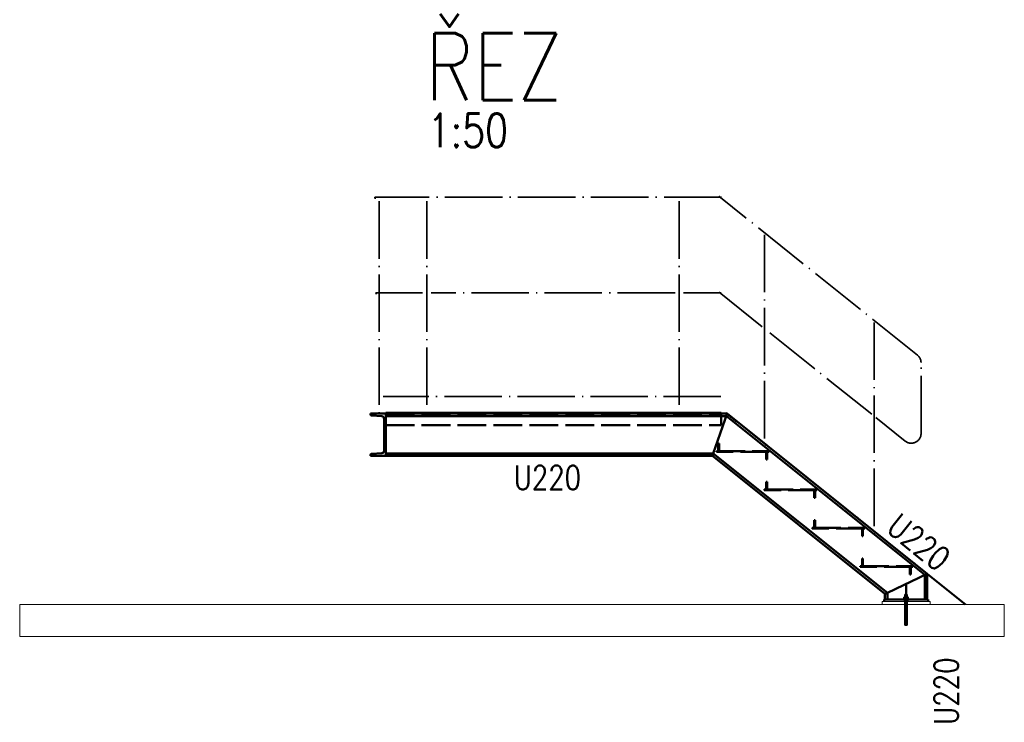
# Paper-space layout 'Layout1' of a CAD drawing. Extents: x -2 to 985, y -36 to 1353.
# Tile 72 of 73: x 146 to 249, y 674 to 747. Entities that reach past the tile are written whole.
import ezdxf

# ---------------------------------------------------------------- set-up
doc = ezdxf.new("R2010")
doc.units = 0
doc.linetypes.add('ACAD_ISO02W100', pattern=[15, 12, -3])
doc.linetypes.add('ACAD_ISO04W100', pattern=[30.5, 24, -3, 0.5, -3])
for name, color, linetype, lineweight in [('SS_KOTVY', 2, 'CONTINUOUS', 35), ('SS_PODKLADY', 9, 'CONTINUOUS', 13), ('SS_POPIS_PROFILU', 13, 'CONTINUOUS', 25), ('SS_SCHODISTE', 30, 'CONTINUOUS', 50), ('SS_ZABRADLI', 2, 'CONTINUOUS', 35)]:
    doc.layers.add(name, color=color, linetype=linetype, lineweight=lineweight)
doc.layers.add('SS_PLECHY', color=7, linetype='CONTINUOUS', lineweight=50, true_color=0xb47846)
doc.styles.add('romans.shx', font='romans.shx', dxfattribs={"height": 5})

psp = doc.layouts.get("Layout1")

# ---------------------------------------------------------------- linework, layer by layer
at = {"layer": 'SS_KOTVY', "color": 7, "linetype": 'ACAD_ISO04W100', "ltscale": 0.25}
for p, q in [((238.7612, 687.1667), (239.2412, 687.1667)), ((239.0012, 687.4867), (239.0012, 684.2867)), ((239.0012, 687.1667), (239.0012, 687.1667)), ((238.8812, 686.5667), (239.1212, 686.5667)), ((239.0012, 686.5667), (239.0012, 686.5667))]:
    psp.add_line(p, q, dxfattribs=at)
at = {"layer": 'SS_KOTVY', "color": 3, "linetype": 'ACAD_ISO02W100', "ltscale": 0.25}
for p, q in [((238.7612, 687.0167), (238.7658, 687.0167)), ((238.7612, 687.0167), (238.7612, 686.9667)), ((238.7658, 687.0167), (238.7794, 687.0167)), ((238.7794, 687.0167), (238.8016, 687.0167)), ((238.8917, 687.2167), (238.7822, 687.2167)), ((238.7822, 687.2167), (238.7822, 687.0167)), ((238.8016, 687.0167), (238.8314, 687.0167)), ((238.8314, 687.0167), (238.8678, 687.0167)), ((238.8678, 687.0167), (238.9093, 687.0167)), ((238.8903, 687.4867), (238.8812, 687.4867)), ((238.8812, 687.4867), (238.8812, 687.2167)), ((238.8812, 686.9667), (238.8812, 686.7667)), ((238.8812, 686.7667), (238.8812, 684.2867)), ((238.9163, 687.4867), (238.8903, 687.4867)), ((239.1107, 687.2167), (238.8917, 687.2167)), ((238.8917, 687.0167), (238.8917, 687.2167)), ((238.9093, 687.0167), (238.9543, 687.0167)), ((238.9552, 687.4867), (238.9163, 687.4867)), ((238.9543, 687.0167), (239.0012, 687.0167)), ((239.0012, 687.4867), (238.9552, 687.4867)), ((239.0471, 687.4867), (239.0012, 687.4867)), ((239.0012, 687.0167), (239.048, 687.0167)), ((239.086, 687.4867), (239.0471, 687.4867)), ((239.048, 687.0167), (239.093, 687.0167)), ((239.112, 687.4867), (239.086, 687.4867)), ((239.093, 687.0167), (239.1345, 687.0167)), ((239.2202, 687.2167), (239.1107, 687.2167)), ((239.1107, 687.2167), (239.1107, 687.0167)), ((239.1212, 687.4867), (239.112, 687.4867)), ((239.1212, 687.2167), (239.1212, 687.4867)), ((239.1212, 686.7667), (239.1212, 686.9667)), ((239.1212, 684.2867), (239.1212, 686.7667)), ((239.1345, 687.0167), (239.1709, 687.0167)), ((239.1709, 687.0167), (239.2007, 687.0167)), ((239.2007, 687.0167), (239.2229, 687.0167)), ((239.2202, 687.0167), (239.2202, 687.2167)), ((239.2229, 687.0167), (239.2365, 687.0167)), ((239.2365, 687.0167), (239.2412, 687.0167)), ((239.2412, 686.9667), (239.2412, 687.0167)), ((238.8812, 684.2867), (238.8835, 684.2867)), ((238.8835, 684.2867), (238.8903, 684.2867)), ((238.8903, 684.2867), (238.9014, 684.2867)), ((238.9014, 684.2867), (238.9163, 684.2867)), ((238.9163, 684.2867), (238.9345, 684.2867)), ((238.9345, 684.2867), (238.9552, 684.2867)), ((238.9552, 684.2867), (238.9777, 684.2867)), ((238.9777, 684.2867), (239.0012, 684.2867)), ((239.0012, 684.2867), (239.0246, 684.2867)), ((239.0246, 684.2867), (239.0471, 684.2867)), ((239.0471, 684.2867), (239.0678, 684.2867)), ((239.0678, 684.2867), (239.086, 684.2867)), ((239.086, 684.2867), (239.1009, 684.2867)), ((239.1009, 684.2867), (239.112, 684.2867)), ((239.112, 684.2867), (239.1188, 684.2867)), ((239.1188, 684.2867), (239.1212, 684.2867))]:
    psp.add_line(p, q, dxfattribs=at)
at = {"layer": 'SS_PLECHY', "color": 1, "linetype": 'Continuous', "ltscale": 0.25}
for p, q in [((184.6812, 706.4667), (188.5362, 706.4667)), ((184.6812, 706.4667), (184.6812, 706.3667)), ((189.4262, 706.4667), (214.8812, 706.4667)), ((215.7712, 706.4667), (219.7012, 706.4667)), ((219.7012, 706.3667), (219.7012, 706.4667))]:
    psp.add_line(p, q, dxfattribs=at)
at = {"layer": 'SS_PLECHY', "color": 3, "linetype": 'ACAD_ISO02W100', "ltscale": 0.25}
for p, q in [((188.5362, 706.4667), (189.4262, 706.4667)), ((214.8812, 706.4667), (215.7712, 706.4667)), ((219.2012, 702.4667), (224.7012, 702.4667)), ((219.2012, 702.4667), (219.2012, 702.3667)), ((224.7012, 702.3667), (219.2012, 702.3667)), ((224.7012, 702.3667), (224.7012, 702.4667)), ((224.2012, 698.4667), (229.7012, 698.4667)), ((224.2012, 698.4667), (224.2012, 698.3667)), ((229.7012, 698.3667), (224.2012, 698.3667)), ((229.7012, 698.3667), (229.7012, 698.4667)), ((229.2012, 694.4667), (234.7012, 694.4667)), ((229.2012, 694.4667), (229.2012, 694.3667)), ((234.7012, 694.3667), (229.2012, 694.3667)), ((234.7012, 694.3667), (234.7012, 694.4667)), ((234.2012, 690.4667), (239.7012, 690.4667)), ((234.2012, 690.4667), (234.2012, 690.3667)), ((239.7012, 690.3667), (234.2012, 690.3667)), ((239.7012, 690.3667), (239.7012, 690.4667))]:
    psp.add_line(p, q, dxfattribs=at)
at = {"layer": 'SS_PLECHY', "color": 9, "linetype": 'ACAD_ISO02W100', "ltscale": 0.25}
for p, q in [((219.5012, 703.2667), (219.4012, 703.2667)), ((219.4012, 703.2667), (219.4012, 702.4667)), ((219.5012, 702.4667), (219.5012, 703.2667)), ((224.4012, 702.3667), (224.4012, 701.5667)), ((224.5012, 701.5667), (224.5012, 702.3667)), ((224.4012, 701.5667), (224.5012, 701.5667)), ((224.5012, 699.2667), (224.4012, 699.2667)), ((224.4012, 699.2667), (224.4012, 698.4667)), ((224.5012, 698.4667), (224.5012, 699.2667)), ((229.4012, 698.3667), (229.4012, 697.5667)), ((229.5012, 697.5667), (229.5012, 698.3667)), ((229.4012, 697.5667), (229.5012, 697.5667)), ((229.5012, 695.2667), (229.4012, 695.2667)), ((229.4012, 695.2667), (229.4012, 694.4667)), ((229.5012, 694.4667), (229.5012, 695.2667)), ((234.4012, 694.3667), (234.4012, 693.5667)), ((234.5012, 693.5667), (234.5012, 694.3667)), ((234.4012, 693.5667), (234.5012, 693.5667)), ((234.5012, 691.2667), (234.4012, 691.2667)), ((234.4012, 691.2667), (234.4012, 690.4667)), ((234.5012, 690.4667), (234.5012, 691.2667)), ((239.4012, 690.3667), (239.4012, 689.5667)), ((239.5012, 689.5667), (239.5012, 690.3667)), ((239.4012, 689.5667), (239.5012, 689.5667))]:
    psp.add_line(p, q, dxfattribs=at)
at = {"layer": 'SS_PODKLADY', "ltscale": 0.25}
for p, q in [((241.5012, 686.7667), (236.5012, 686.7667)), ((236.5012, 686.7667), (236.5012, 686.4667)), ((241.5012, 686.4667), (241.5012, 686.7667)), ((249.2562, 686.4667), (146.4689, 686.4667)), ((146.4689, 686.4667), (146.4689, 683.0995)), ((249.2562, 683.0995), (249.2562, 686.4667)), ((146.4689, 683.0995), (249.2562, 683.0995))]:
    psp.add_line(p, q, dxfattribs=at)
at = {"layer": 'SS_SCHODISTE', "color": 1, "linetype": 'Continuous', "ltscale": 0.25}
for p, q in [((184.6812, 706.3667), (183.0812, 706.3667)), ((183.0812, 706.3667), (183.0812, 706.2915)), ((183.1916, 706.1718), (184.2711, 706.0855)), ((220.3261, 706.3667), (184.6812, 706.3667)), ((184.6812, 706.3667), (184.6812, 706.1167)), ((218.8704, 702.2167), (220.3261, 706.3667)), ((241.2011, 689.6667), (220.3262, 706.3667)), ((184.5012, 705.8363), (184.5012, 702.4971)), ((184.6812, 706.1167), (184.6812, 702.2167)), ((184.6812, 706.1167), (220.2384, 706.1167)), ((220.2385, 706.1167), (240.9511, 689.5465)), ((183.0812, 702.0419), (183.0812, 701.9667)), ((184.2711, 702.2479), (183.1916, 702.1615)), ((218.8704, 702.2167), (184.6812, 702.2167)), ((184.6812, 702.2167), (184.6812, 701.9667)), ((218.7827, 701.9667), (218.8704, 702.2167)), ((237.0511, 687.6721), (218.8704, 702.2167)), ((183.0812, 701.9667), (184.6812, 701.9667)), ((184.6812, 701.9667), (218.7827, 701.9667)), ((218.7827, 701.9667), (236.8011, 687.5519)), ((241.2012, 689.6667), (237.0512, 687.6721)), ((240.9512, 689.5465), (240.9512, 686.9667)), ((241.2012, 686.9667), (241.2012, 689.6667)), ((237.0512, 687.6721), (236.8012, 687.5519)), ((237.0512, 686.9667), (237.0512, 687.6721)), ((241.3012, 686.9667), (236.7012, 686.9667)), ((236.7012, 686.9667), (236.7012, 686.7667)), ((236.8012, 687.5519), (236.8012, 686.9667)), ((241.3012, 686.7667), (241.3012, 686.9667))]:
    psp.add_line(p, q, dxfattribs=at)
at = {"layer": 'SS_SCHODISTE', "color": 7, "linetype": 'ACAD_ISO04W100', "ltscale": 0.25}
for p, q in [((219.7012, 706.3667), (184.6812, 706.3667)), ((184.6812, 706.3667), (184.6812, 706.3667)), ((219.7012, 706.3667), (184.6812, 706.3667)), ((245.2012, 686.4667), (220.2012, 706.4667)), ((239.0012, 688.6093), (239.0012, 686.9667))]:
    psp.add_line(p, q, dxfattribs=at)
at = {"layer": 'SS_SCHODISTE', "color": 3, "linetype": 'ACAD_ISO02W100', "ltscale": 0.25}
for p, q in [((184.6812, 706.2667), (219.7012, 706.2667)), ((219.7012, 705.1667), (219.7012, 706.3667)), ((184.6812, 705.1667), (219.7012, 705.1667)), ((238.8611, 686.9667), (238.8611, 686.7667)), ((239.1412, 686.7667), (239.1412, 686.9667))]:
    psp.add_line(p, q, dxfattribs=at)
at = {"layer": 'SS_SCHODISTE', "color": 1, "linetype": 'Continuous', "ltscale": 0.25}
for centre, start, end in [((183.2012, 706.2915), 180, 265.426), ((183.2012, 702.0419), 94.574, 180)]:
    psp.add_arc(centre, 0.12, start, end, dxfattribs=at)
at = {"layer": 'SS_SCHODISTE', "color": 1, "linetype": 'Continuous', "ltscale": 0.25, "extrusion": (2.59559e-13, 5.63193e-13, -1)}
psp.add_arc((-184.2512, 705.8363), 0.25, 94.574, 180, dxfattribs=at)
at = {"layer": 'SS_SCHODISTE', "color": 1, "linetype": 'Continuous', "ltscale": 0.25, "extrusion": (2.59559e-13, -5.63071e-13, -1)}
psp.add_arc((-184.2512, 702.4971), 0.25, 180, 265.426, dxfattribs=at)
at = {"layer": 'SS_ZABRADLI', "color": 7, "linetype": 'ACAD_ISO04W100', "ltscale": 0.25}
for p, q in [((219.7322, 728.9667), (183.5362, 728.9667)), ((240.1831, 712.4812), (219.4543, 729.0642)), ((183.9812, 728.5217), (183.9812, 706.3667)), ((188.9812, 728.5217), (188.9812, 706.3667)), ((215.3262, 728.5217), (215.3262, 706.3667)), ((224.2305, 725.0293), (224.2305, 702.8872)), ((188.5361, 718.9667), (183.6612, 718.9667)), ((214.8811, 718.9667), (189.4262, 718.9667)), ((219.6884, 718.9667), (215.7712, 718.9667)), ((223.9854, 715.4393), (219.4885, 719.0368)), ((235.6615, 715.8845), (235.6615, 693.7424)), ((235.4164, 706.2945), (224.4756, 715.0471)), ((240.5659, 704.2972), (240.5659, 711.6847)), ((219.6769, 708.1667), (184.4262, 708.1667)), ((235.8286, 705.9648), (238.9087, 703.5007))]:
    psp.add_line(p, q, dxfattribs=at)
at = {"layer": 'SS_ZABRADLI', "color": 1, "linetype": 'Continuous', "ltscale": 0.25}
for p, q in [((183.5362, 728.9667), (183.57, 728.7964)), ((183.6612, 718.9667), (183.6855, 718.8442))]:
    psp.add_line(p, q, dxfattribs=at)
at = {"layer": 'SS_ZABRADLI', "color": 7, "linetype": 'ACAD_ISO04W100', "ltscale": 0.25}
for centre, start, end in [((239.5459, 711.6847), 0, 51.340192), ((239.5459, 704.2972), 231.340192, 0)]:
    psp.add_arc(centre, 1.02, start, end, dxfattribs=at)

# ---------------------------------------------------------------- texts
at = {"layer": 'SS_POPIS_PROFILU', "color": 6, "style": 'romans.shx', "width": 0.8}
psp.add_text('ŘEZ', height=7, dxfattribs=at).set_placement((188.8066, 739.0666))
at = {"layer": 'SS_POPIS_PROFILU', "color": 2, "style": 'romans.shx', "width": 0.8}
psp.add_text('1:50', height=3.5, dxfattribs=at).set_placement((189.0568, 734.1666))
at = {"layer": 'SS_POPIS_PROFILU', "color": 13, "style": 'romans.shx', "width": 0.8}
psp.add_text('U220', height=2.5, dxfattribs=at).set_placement((198.0442, 698.4457))
for rotation, p in [(321.340192, (236.8032, 694.1724)), (90, (244.4512, 673.8918))]:
    psp.add_text('U220', height=2.5, rotation=rotation, dxfattribs=at).set_placement(p)

doc.saveas('drawing.dxf')
